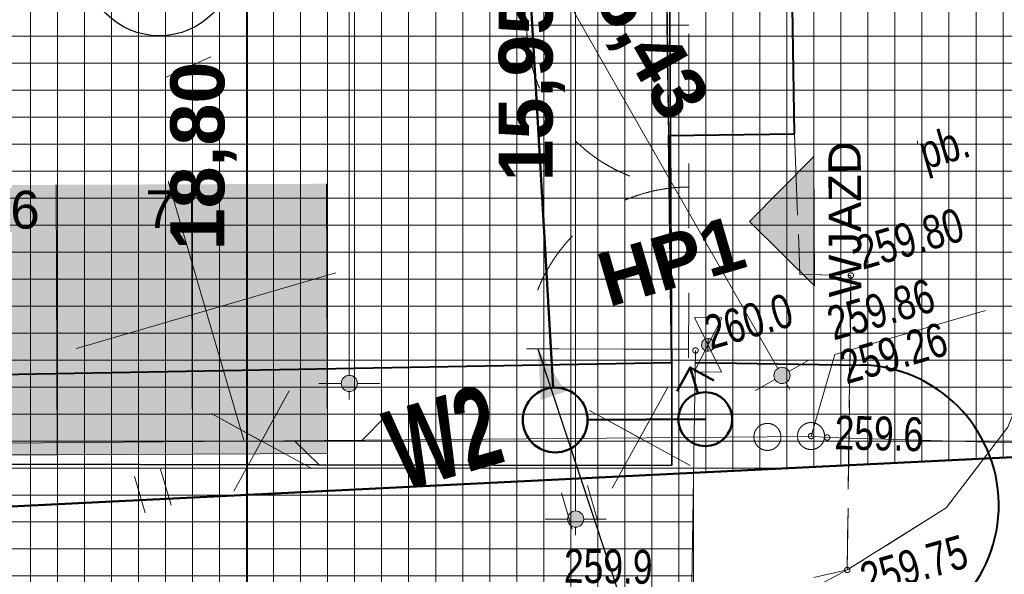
# Model space of a CAD drawing. Header units: millimetres. Extents: x -105537 to 2299296, y -162842 to 175608.
# Tile 18 of 42: x 31802 to 50024, y -16969 to -6693. Entities that reach past the tile are written whole.
import ezdxf
from ezdxf.enums import TextEntityAlignment as Align
from ezdxf.xclip import XClip

# ---------------------------------------------------------------- set-up
doc = ezdxf.new("R2010")
doc.units = ezdxf.units.MM
doc.header["$MEASUREMENT"] = 0
doc.header["$XCLIPFRAME"] = 0
for name, pattern in [('1053', [2000, 1500, -500]), ('1054', [2000, 1500, -500]), ('1086', [1500, 1000, -500]), ('HIDDEN', [0.375, 0.25, -0.125]), ('Przerywana', [2400, 1200, -1200])]:
    doc.linetypes.add(name, pattern=pattern)
for name, color, linetype, lineweight in [('0_Nr_pióra__75', 14, 'Continuous', 35), ('199-Z Wymiary i opisy_Nr_pióra__85', 7, 'Continuous', 13), ('A_INSTAL_ELEKTRYCZNE_Nr_pióra__7', 7, 'Continuous', 13), ('Nowe_01-PZT-WYPEŁNIENIA_Nr_pióra__18', 9, 'Continuous', 13), ('Nowe_02-PZT-OBIEKTY_Nr_pióra__1', 7, 'Continuous', 13), ('Nowe_02-PZT-OBIEKTY_Nr_pióra__4', 7, 'Continuous', 13), ('Nowe_02-PZT-OBIEKTY_Nr_pióra__46', 7, 'Continuous', 15), ('Nowe_03-PZT-LINIE RÓŻNE_Nr_pióra__202', 7, 'Continuous', 40), ('Nowe_03-PZT-LINIE RÓŻNE_Nr_pióra__224', 6, 'Continuous', 40), ('Nowe_199-Z Wymiary i opisy_Nr_pióra__1', 7, 'Continuous', 13), ('Nowe_A__!REF_RYSUNKI_Nr_pióra__7', 7, 'Continuous', 13), ('Nowe_A_TER_UZBROJENIE_Nr_pióra__222', 5, 'Continuous', 50), ('Nowe_A_TER_UZBROJENIE_Nr_pióra__5', 7, 'Continuous', 13), ('Nowe_A_TER_UZBROJENIE_Nr_pióra__7', 7, 'Continuous', 13), ('Nowe_A_WYM_SYTUACJA_Nr_pióra__1', 7, 'Continuous', 13), ('Nowe_A_WYM_SYTUACJA_Nr_pióra__45', 7, 'Continuous', 15), ('Nowe_A_WYM_SYTUACJA_Nr_pióra__85', 7, 'Continuous', 13), ('Wadowice Wałowa mdcp500_2_EGB_Budynek_Nr_pióra__7', 7, 'Continuous', 18), ('Wadowice Wałowa mdcp500_2_EGB_DzialkaEwidencyjna_Nr_pióra__3', 3, 'Continuous', 18), ('Wadowice Wałowa mdcp500_2_GES_InneUrzadzeniaTowarzyszace_Nr_pióra__30', 30, 'Continuous', 18), ('Wadowice Wałowa mdcp500_2_GES_InneUrzadzeniaTowarzyszace_Nr_pióra__7', 7, 'Continuous', 18), ('Wadowice Wałowa mdcp500_2_GES_PrzewodTelekomunikacyjny_Nr_pióra__30', 30, 'Continuous', 18), ('Wadowice Wałowa mdcp500_2_GES_Rzedna_Nr_pióra__30', 30, 'Continuous', 18), ('Wadowice Wałowa mdcp500_2_OT_Komunikacja_Nr_pióra__7', 7, 'Continuous', 18), ('Wadowice Wałowa mdcp500_2_OT_Ogrodzenia_Nr_pióra__7', 7, 'Continuous', 18), ('Wadowice Wałowa mdcp500_2_OT_Rzedna_Nr_pióra__7', 7, 'Continuous', 18), ('Wadowice Wałowa mdcp500_2_OT_ZagospodarowanieTerenu_Nr_pióra__7', 7, 'Continuous', 18), ('Wadowice Wałowa mdcp500_2_siatka_Nr_pióra__7', 7, 'Continuous', 18)]:
    doc.layers.add(name, color=color, linetype=linetype, lineweight=lineweight)
for name, color, linetype in [('A__!REF_RYSUNKI', 7, 'Continuous'), ('Nowe_02-PZT-OBIEKTY', 7, 'Continuous'), ('Nowe_A_WYM_SYTUACJA', 7, 'Continuous')]:
    doc.layers.add(name, color=color, linetype=linetype)
for name, color, linetype, lineweight, true_color in [('Nowe_01-PZT-WYPEŁNIENIA_Nr_pióra__249', 7, 'Continuous', 13, 0x595959), ('Nowe_02-PZT-OBIEKTY_Nr_pióra__242', 7, 'Continuous', 13, 0xa7a7a7), ('Nowe_03-PZT-LINIE RÓŻNE_Nr_pióra__244', 7, 'Continuous', 13, 0x4e4e4e), ('Nowe_199-Z Wymiary i opisy_Nr_pióra__17', 7, 'Continuous', 30, 0xde1212), ('Nowe_A_TER_GRANICA_Nr_pióra__221', 7, 'Continuous', 50, 0xbcc01d), ('Nowe_A_TER_UZBROJENIE_Nr_pióra__58', 7, 'Continuous', 20, 0xdf0000)]:
    doc.layers.add(name, color=color, linetype=linetype, lineweight=lineweight, true_color=true_color)
doc.styles.add('STYL_AUTOMATYCZNY_1', font='arial.ttf', dxfattribs={"width": 0.65})
doc.styles.add('STYL_AUTOMATYCZNY_2', font='arial.ttf')
doc.styles.add('STYL_AUTOMATYCZNY_3', font='arial.ttf')
doc.styles.add('STYL_AUTOMATYCZNY_5', font='arial.ttf')
doc.styles.add('STYL_AUTOMATYCZNY_7', font='arial.ttf', dxfattribs={"width": 0.75})
doc.linetypes.add('Ogrodzenie projektowane I WSC', pattern='A,0,[3,PAB.6.2 PROJEKT ZAGOSPODAROWANIA TERENU1.Shx,S=15.873016,R=0,X=0,Y=0],-2000,0', length=2000)
doc.linetypes.add('X', pattern='A,0,[1,PAB.6.2 PROJEKT ZAGOSPODAROWANIA TERENU1.Shx,S=78.395049,R=0,X=0,Y=0],-9877.776146,0', length=9877.776146)
doc.dimstyles.new('STYL_AUTOMATYCZNY__1', dxfattribs={"dimtxt": 1000, "dimasz": 570, "dimexe": 0.18, "dimexo": 0.0625, "dimgap": 0, "dimtad": 1, "dimlfac": 0.001, "dimzin": 0, "dimdsep": 46, "dimtxsty": 'STYL_AUTOMATYCZNY_5', "dimblk": 'ARROWHEAD_11', "dimblk1": 'ARROWHEAD_11', "dimblk2": 'ARROWHEAD_11', "dimcen": 0.09, "dimse1": 1, "dimse2": 1, "dimclrd": 7, "dimclre": 7, "dimclrt": 7, "dimadec": 0, "dimazin": 0, "dimtfac": 1, "dimtdec": 4, "dimtmove": 0, "dimatfit": 3, "dimfxl": 0, "dimtolj": 1, "dimtzin": 0, "dimarcsym": 0})
doc.dimstyles.new('STYL_AUTOMATYCZNY__2', dxfattribs={"dimtxt": 1000, "dimasz": 570, "dimexe": 0.18, "dimexo": 0.0625, "dimgap": 0, "dimtad": 1, "dimtih": 1, "dimtoh": 1, "dimlfac": 0.001, "dimzin": 0, "dimdsep": 46, "dimtxsty": 'STYL_AUTOMATYCZNY_5', "dimblk": 'ARROWHEAD_11', "dimblk1": 'ARROWHEAD_11', "dimblk2": 'ARROWHEAD_11', "dimcen": 0.09, "dimse1": 1, "dimse2": 1, "dimclrd": 7, "dimclre": 7, "dimclrt": 7, "dimadec": 0, "dimazin": 0, "dimtfac": 1, "dimtdec": 4, "dimtmove": 0, "dimatfit": 3, "dimfxl": 0, "dimtolj": 1, "dimtzin": 0, "dimarcsym": 0})
doc.dimstyles.new('STYL_AUTOMATYCZNY__4', dxfattribs={"dimtxt": 1000, "dimasz": 570, "dimexe": 0.18, "dimexo": 0.0625, "dimgap": 0, "dimtad": 1, "dimlfac": 0.001, "dimzin": 0, "dimdsep": 46, "dimtxsty": 'STYL_AUTOMATYCZNY_5', "dimblk": 'ARROWHEAD_11', "dimblk1": 'ARROWHEAD_11', "dimblk2": 'ARROWHEAD_11', "dimcen": 0.09, "dimse1": 1, "dimse2": 1, "dimclrd": 7, "dimclre": 7, "dimclrt": 7, "dimadec": 0, "dimazin": 0, "dimtfac": 1, "dimtdec": 4, "dimtmove": 2, "dimatfit": 3, "dimfxl": 0, "dimtolj": 1, "dimtzin": 0, "dimarcsym": 0})
doc.dimstyles.new('STYL_AUTOMATYCZNY__5', dxfattribs={"dimtxt": 0.18, "dimasz": 912, "dimexe": 0.18, "dimexo": 0.0625, "dimgap": 0, "dimtad": 0, "dimtih": 1, "dimtoh": 1, "dimdec": 4, "dimzin": 0, "dimdsep": 46, "dimcen": 0.09, "dimadec": 0, "dimazin": 0, "dimtfac": 1, "dimtdec": 4, "dimtmove": 0, "dimatfit": 3, "dimldrblk": 'ARROWHEAD_5', "dimfxl": 0, "dimtolj": 1, "dimtzin": 0, "dimarcsym": 0})

# ---------------------------------------------------------------- blocks, each defined once
blk = doc.blocks.new('Symbol wejścia 27[1]_1', base_point=(46511, -11625))
at = {"layer": 'Nowe_02-PZT-OBIEKTY', "linetype": 'Continuous', "lineweight": 0, "true_color": 0x000000}
blk.add_hatch(color=18, dxfattribs=at).paths.add_polyline_path([(46511, -11625), (46501, -9226), (45306, -10430)])
at = {"layer": 'Nowe_02-PZT-OBIEKTY_Nr_pióra__1', "color": 7, "linetype": 'Continuous', "lineweight": 13}
for p, q in [((46501, -9226), (45306, -10430)), ((46511, -11625), (46501, -9226)), ((46511, -11625), (45306, -10430))]:
    blk.add_line(p, q, dxfattribs=at)
at = {"layer": 'Nowe_02-PZT-OBIEKTY_Nr_pióra__46', "color": 7, "lineweight": 15, "style": 'STYL_AUTOMATYCZNY_3'}
blk.add_attdef('txt', text='', height=600, rotation=90.2258, dxfattribs=at).set_placement((47073, -10394), align=Align.MIDDLE_CENTER)
blk = doc.blocks.new('WSC-miejsca postojowe[20]_1', base_point=(19980, -9803))
at = {"layer": 'Nowe_02-PZT-OBIEKTY_Nr_pióra__242', "linetype": 'Continuous', "lineweight": 0, "true_color": 0x535353}
blk.add_hatch(color=251, dxfattribs=at).paths.add_polyline_path([(19980, -9803), (19999, -14803), (37499, -14734), (37479, -9734)])
at = {"layer": 'Nowe_02-PZT-OBIEKTY_Nr_pióra__4', "color": 7, "linetype": 'Continuous', "lineweight": 13}
for p, q in [((32479, -9753), (32499, -14753)), ((34979, -9743), (34999, -14743)), ((37479, -9734), (37499, -14734)), ((29999, -14763), (32499, -14753)), ((32499, -14753), (34999, -14743)), ((34999, -14743), (37499, -14734))]:
    blk.add_line(p, q, dxfattribs=at)
at = {"layer": 'Nowe_02-PZT-OBIEKTY_Nr_pióra__46', "color": 7, "lineweight": 15, "char_height": 700, "attachment_point": 3, "rotation": 0.2258, "style": 'STYL_AUTOMATYCZNY_3'}
for s, insert in [('\\A1;{\\pqr;\\fArial|b0|i0|c238|p0;\\W1.000000;6\\fArial|b0|i0|c238|p0;\\W1.000000;\\A1{\\H.66x;\\S^  ;}\\fArial|b0|i0|c238|p0;\\W1.000000;\\fArial|b0|i0|c238|p0;\\W1.000000;\\A1{\\H.66x;\\S^  ;}\\fArial|b0|i0|c238|p0;\\W1.000000;\\fArial|b0|i0|c238|p0;\\W1.000000;\\A1{\\H.66x;\\S^  ;}\\fArial|b0|i0|c238|p0;\\W1.000000;\\fArial|b0|i0|c238|p0;\\W1.000000;\\A1{\\H.66x;\\S^  ;}\\fArial|b0|i0|c238|p0;\\W1.000000;\\fArial|b0|i0|c238|p0;\\W1.000000;\\A1{\\H.66x;\\S^  ;}\\fArial|b0|i0|c238|p0;\\W1.000000;\\fArial|b0|i0|c238|p0;\\W1.000000;\\A1{\\H.66x;\\S^  ;}}', (33247, -9860)), ('\\A1;{\\pqr;\\fArial|b0|i0|c238|p0;\\W1.000000;7\\fArial|b0|i0|c238|p0;\\W1.000000;\\A1{\\H.66x;\\S^  ;}\\fArial|b0|i0|c238|p0;\\W1.000000;\\fArial|b0|i0|c238|p0;\\W1.000000;\\A1{\\H.66x;\\S^  ;}\\fArial|b0|i0|c238|p0;\\W1.000000;\\fArial|b0|i0|c238|p0;\\W1.000000;\\A1{\\H.66x;\\S^  ;}\\fArial|b0|i0|c238|p0;\\W1.000000;\\fArial|b0|i0|c238|p0;\\W1.000000;\\A1{\\H.66x;\\S^  ;}\\fArial|b0|i0|c238|p0;\\W1.000000;\\fArial|b0|i0|c238|p0;\\W1.000000;\\A1{\\H.66x;\\S^  ;}\\fArial|b0|i0|c238|p0;\\W1.000000;\\fArial|b0|i0|c238|p0;\\W1.000000;\\A1{\\H.66x;\\S^  ;}}', (35747, -9850))]:
    blk.add_mtext(s, dxfattribs=dict(at, insert=insert))
blk = doc.blocks.new('*D67')
at = {"layer": 'Nowe_A_WYM_SYTUACJA_Nr_pióra__45', "linetype": 'Continuous', "lineweight": 15}
for points in [[(37610, 978), (37621, 921), (37653, 872), (37702, 840), (37760, 828), (37817, 840), (37866, 872), (37898, 921), (37910, 978), (37898, 1036), (37866, 1085), (37817, 1117), (37760, 1128), (37702, 1117), (37653, 1085), (37621, 1036)], [(45759, -13284), (45770, -13341), (45803, -13390), (45851, -13422), (45909, -13434), (45966, -13422), (46015, -13390), (46047, -13341), (46059, -13284), (46047, -13226), (46015, -13178), (45966, -13145), (45909, -13134), (45851, -13145), (45803, -13178), (45770, -13226)]]:
    blk.add_hatch(color=7, dxfattribs=at).paths.add_polyline_path(points)
at = {"layer": 'Nowe_A_WYM_SYTUACJA_Nr_pióra__45', "color": 7, "linetype": 'Continuous', "lineweight": 15}
for centre in [(37760, 978), (45909, -13284)]:
    blk.add_circle(centre, 150, dxfattribs=at)
at = {"layer": 'Nowe_A_WYM_SYTUACJA_Nr_pióra__85', "color": 7, "linetype": 'Continuous', "lineweight": 13}
for p, q in [((37611, 1239), (37685, 1109)), ((37890, 1053), (38248, 1258)), ((37271, 699), (37629, 904)), ((37834, 848), (45834, -13154)), ((46039, -13209), (46397, -13005)), ((45420, -13563), (45778, -13358)), ((45983, -13414), (46057, -13544))]:
    blk.add_line(p, q, dxfattribs=at)
at = {"layer": 'Nowe_A_WYM_SYTUACJA_Nr_pióra__1', "color": 7, "lineweight": 13, "insert": (41825, -5721), "char_height": 1000, "attachment_point": 7, "rotation": 299.7424, "style": 'STYL_AUTOMATYCZNY_5'}
blk.add_mtext('\\A1;{\\pql;\\fArial|b1|i0|c238|p0;\\W1.000000;16,43}', dxfattribs=at)
blk = doc.blocks.new('ARROWHEAD_11')
at = {"color": 0, "linetype": 'Continuous', "lineweight": 0}
blk.add_line((0, 0), (-1, 0), dxfattribs=at)
at = {"color": 0, "linetype": 'Continuous', "lineweight": 0, "const_width": 0.25, "flags": 128}
blk.add_lwpolyline([(-0.125, 0, 1), (0.125, 0, 1)], format="xyb", close=True, dxfattribs=at)
blk = doc.blocks.new('*D68')
at = {"layer": 'Nowe_A_WYM_SYTUACJA_Nr_pióra__45', "linetype": 'Continuous', "lineweight": 15}
for points in [[(7947, 25023), (7958, 24965), (7991, 24917), (8040, 24884), (8097, 24873), (8154, 24884), (8203, 24917), (8236, 24965), (8247, 25023), (8236, 25080), (8203, 25129), (8154, 25161), (8097, 25173), (8040, 25161), (7991, 25129), (7958, 25080)], [(58112, 24937), (58124, 24879), (58156, 24831), (58205, 24798), (58262, 24787), (58319, 24798), (58368, 24831), (58401, 24879), (58412, 24937), (58401, 24994), (58368, 25043), (58319, 25075), (58262, 25087), (58205, 25075), (58156, 25043), (58124, 24994)]]:
    blk.add_hatch(color=7, dxfattribs=at).paths.add_polyline_path(points)
at = {"layer": 'Nowe_A_WYM_SYTUACJA_Nr_pióra__45', "color": 7, "linetype": 'Continuous', "lineweight": 15}
for centre in [(8097, 25023), (58262, 24937)]:
    blk.add_circle(centre, 150, dxfattribs=at)
at = {"layer": 'Nowe_A_WYM_SYTUACJA_Nr_pióra__85', "color": 7, "linetype": 'Continuous', "lineweight": 13}
for p, q in [((8097, 25173), (8098, 25585)), ((58262, 25087), (58263, 25499)), ((7797, 25023), (7947, 25023)), ((8247, 25023), (58112, 24937)), ((8096, 24460), (8097, 24873)), ((58261, 24374), (58262, 24787)), ((58412, 24936), (58562, 24936))]:
    blk.add_line(p, q, dxfattribs=at)
at = {"layer": 'Nowe_A_WYM_SYTUACJA_Nr_pióra__1', "color": 7, "lineweight": 13, "insert": (31464, 25183), "char_height": 1000, "attachment_point": 7, "rotation": 359.9015, "style": 'STYL_AUTOMATYCZNY_5'}
blk.add_mtext('\\A1;{\\pql;\\fArial|b1|i0|c238|p0;\\W1.000000;50,17}', dxfattribs=at)
blk = doc.blocks.new('ARROWHEAD_5')
at = {"linetype": 'Continuous', "lineweight": 0}
blk.add_hatch(color=0, dxfattribs=at).paths.add_polyline_path([(-1, 0.2679), (0, 0), (-1, -0.2679)])
at = {"color": 0, "linetype": 'Continuous', "lineweight": 0}
blk.add_line((0, 0), (-1, 0), dxfattribs=at)
blk = doc.blocks.new('Rysunek_4_2', base_point=(-5551989123, -7375062639))
at = {"layer": 'Wadowice Wałowa mdcp500_2_EGB_Budynek_Nr_pióra__7', "color": 7, "linetype": 'Continuous', "lineweight": 18, "flags": 128}
blk.add_lwpolyline([(46140, -8809), (43816, -8840), (43873, -13042), (1701, -13797), (1563, -4599), (43754, -3838), (43790, -6536), (46103, -6466)], close=True, dxfattribs=at)
at = {"layer": 'Wadowice Wałowa mdcp500_2_EGB_DzialkaEwidencyjna_Nr_pióra__3', "color": 3, "linetype": 'Continuous', "lineweight": 18, "flags": 128}
for points in [[(-7211, 18978), (-6905, -14680), (26261, -15975), (72069, -13723), (72003, -7275), (58811, -7722), (58549, 8659), (51814, 10790), (44561, 15989), (43932, 16826), (43847, 30884), (13284, 30177), (13400, 19233)], [(72353, -21598), (72069, -13723), (26261, -15975), (-6905, -14680), (-6866, -18678), (55554, -21138)]]:
    blk.add_lwpolyline(points, close=True, dxfattribs=at)
at = {"layer": 'Wadowice Wałowa mdcp500_2_GES_InneUrzadzeniaTowarzyszace_Nr_pióra__30', "color": 30, "linetype": 'Continuous', "lineweight": 18}
blk.add_circle((46447, -14407), 250, dxfattribs=at)
at = {"layer": 'Wadowice Wałowa mdcp500_2_GES_InneUrzadzeniaTowarzyszace_Nr_pióra__7', "color": 7, "linetype": 'Continuous', "lineweight": 18}
blk.add_circle((45640, -14423), 250, dxfattribs=at)
at = {"layer": 'Wadowice Wałowa mdcp500_2_GES_PrzewodTelekomunikacyjny_Nr_pióra__30', "color": 30, "linetype": 'Continuous', "lineweight": 18}
for p, q in [((38140, -14485), (38578, -14039)), ((36890, -14495), (37336, -14933))]:
    blk.add_line(p, q, dxfattribs=at)
at = {"layer": 'Wadowice Wałowa mdcp500_2_GES_PrzewodTelekomunikacyjny_Nr_pióra__30', "color": 30, "linetype": 'Continuous', "lineweight": 18, "flags": 128}
for points in [[(-1706, 17384), (-2075, -14814), (45640, -14423)], [(60413, -14828), (46747, -14434), (46447, -14407), (45640, -14423)]]:
    blk.add_lwpolyline(points, dxfattribs=at)
at = {"layer": 'Wadowice Wałowa mdcp500_2_GES_Rzedna_Nr_pióra__30', "color": 30, "linetype": 'Continuous', "lineweight": 18, "flags": 128}
blk.add_lwpolyline([(46447, -14407), (46885, -12895), (49679, -12081)], dxfattribs=at)
at = {"layer": 'Wadowice Wałowa mdcp500_2_GES_Rzedna_Nr_pióra__30', "color": 30, "linetype": 'Continuous', "lineweight": 18}
for centre in [(46447, -14407), (46747, -14434)]:
    blk.add_circle(centre, 50, dxfattribs=at)
at = {"layer": 'Wadowice Wałowa mdcp500_2_OT_Komunikacja_Nr_pióra__7', "color": 7, "linetype": '1053', "lineweight": 18, "flags": 128}
blk.add_lwpolyline([(71960, -13672), (57320, -8896), (57149, 6064), (56160, 6671), (56118, 9961), (51387, 11936), (44301, 15059), (44269, 15383), (44009, 15453), (43752, 15264), (43714, 12638), (43742, 6678), (47437, 5651), (49147, 4357), (50006, -5600), (50729, -7222), (51093, -10116), (50792, -12516), (50087, -14242), (48950, -15740), (47118, -16888), (45080, -17971), (42823, -18483), (38141, -18680), (22236, -18356), (13453, -18206)], dxfattribs=at)
at = {"layer": 'Wadowice Wałowa mdcp500_2_OT_Komunikacja_Nr_pióra__7', "color": 7, "linetype": '1054', "lineweight": 18, "flags": 128}
blk.add_lwpolyline([(43705, -2238), (47056, -3230), (48717, -4142), (50006, -5600), (50729, -7222), (51093, -10116), (50792, -12516), (50087, -14242), (48950, -15740), (47118, -16888), (47185, -11432), (46242, -11414), (46140, -8809), (46103, -6466), (43790, -6536), (43754, -3838), (43718, -2786)], close=True, dxfattribs=at)
at = {"layer": 'Wadowice Wałowa mdcp500_2_OT_Komunikacja_Nr_pióra__7', "color": 7, "linetype": 'Continuous', "lineweight": 18, "flags": 128}
blk.add_lwpolyline([(43705, -2238), (47056, -3230), (48717, -4142), (50006, -5600), (50729, -7222), (51093, -10116), (50792, -12516), (50087, -14242), (48950, -15740), (47118, -16888)], dxfattribs=at)
at = {"layer": 'Wadowice Wałowa mdcp500_2_OT_Ogrodzenia_Nr_pióra__7', "color": 7, "linetype": 'Continuous', "lineweight": 18, "flags": 128}
blk.add_lwpolyline([(-45576, -10040), (-44910, -11648), (-41471, -14656), (-39494, -15653), (-37191, -16336), (-15106, -16600), (-6837, -16701), (4661, -16841), (22253, -17236), (44233, -17531), (44309, -12821)], dxfattribs=at)
at = {"layer": 'Wadowice Wałowa mdcp500_2_OT_Rzedna_Nr_pióra__7', "color": 7, "linetype": 'Continuous', "lineweight": 18}
for centre in [(47185, -11432), (44309, -12821), (47118, -16888)]:
    blk.add_circle(centre, 50, dxfattribs=at)
at = {"layer": 'Wadowice Wałowa mdcp500_2_OT_ZagospodarowanieTerenu_Nr_pióra__7', "color": 7, "linetype": 'Continuous', "lineweight": 18}
for p, q in [((34604, -15690), (34408, -15018)), ((34604, -15690), (34408, -15018)), ((34124, -15830), (33928, -15158)), ((34124, -15830), (33928, -15158)), ((42024, -16133), (41828, -15461)), ((42024, -16133), (41828, -15461)), ((42504, -15993), (42308, -15321)), ((42504, -15993), (42308, -15321))]:
    blk.add_line(p, q, dxfattribs=at)
at = {"layer": 'Wadowice Wałowa mdcp500_2_OT_ZagospodarowanieTerenu_Nr_pióra__7', "color": 7, "linetype": '1086', "lineweight": 18, "flags": 128}
blk.add_lwpolyline([(47118, -16888), (47185, -11432), (46242, -11414), (46140, -8809), (43816, -8840), (43873, -13042), (1701, -13797), (-2300, -13900), (-2439, -15066), (-32750, -14240), (-41314, -14339), (-41471, -14656), (-39494, -15653), (-37191, -16336), (-15106, -16600), (-6837, -16701), (4661, -16841), (22253, -17236), (44233, -17531)], close=True, dxfattribs=at)
at = {"layer": 'Wadowice Wałowa mdcp500_2_siatka_Nr_pióra__7', "color": 7, "linetype": 'Continuous', "lineweight": 18}
blk.add_line((35251, -12085), (35251, -12085), dxfattribs=at)
at = {"layer": 'Wadowice Wałowa mdcp500_2_siatka_Nr_pióra__7', "color": 7, "linetype": 'Continuous', "lineweight": 18, "flags": 128}
for points in [[(35951, -14486), (34552, -9685)], [(32851, -12785), (37652, -11386)]]:
    blk.add_lwpolyline(points, dxfattribs=at)
at = {"layer": 'Wadowice Wałowa mdcp500_2_GES_Rzedna_Nr_pióra__30', "color": 30, "linetype": 'Continuous', "lineweight": 18, "char_height": 625, "style": 'STYL_AUTOMATYCZNY_7'}
for s, insert, attachment_point, rotation in [('\\A1;{\\pql;\\fArial|b0|i0|c238|p0;\\W0.750000;259.86}', (46869, -12648), 7, 16.2415), ('\\A1;{\\pql;\\fArial|b0|i0|c238|p0;\\W0.750000;259.26}', (47105, -13458), 7, 16.2415), ('\\A1;{\\pql;\\fArial|b0|i0|c238|p0;\\W0.750000;259.6}', (46885, -14343), 4, 358.6654)]:
    blk.add_mtext(s, dxfattribs=dict(at, insert=insert, attachment_point=attachment_point, rotation=rotation))
at = {"layer": 'Wadowice Wałowa mdcp500_2_OT_Komunikacja_Nr_pióra__7', "color": 7, "linetype": 'Continuous', "lineweight": 18, "insert": (48499, -9261), "char_height": 625, "attachment_point": 4, "rotation": 16.2415, "style": 'STYL_AUTOMATYCZNY_7'}
blk.add_mtext('\\A1;{\\pql;\\fArial|b0|i0|c238|p0;\\W0.750000;pb.}', dxfattribs=at)
at = {"layer": 'Wadowice Wałowa mdcp500_2_OT_Rzedna_Nr_pióra__7', "color": 7, "linetype": 'Continuous', "lineweight": 18, "char_height": 625, "attachment_point": 7, "style": 'STYL_AUTOMATYCZNY_7'}
for s, insert, rotation in [('\\A1;{\\pql;\\fArial|b0|i0|c238|p0;\\W0.750000;259.80}', (47406, -11336), 16.2415), ('\\A1;{\\pql;\\fArial|b0|i0|c238|p0;\\W0.750000;260.0}', (44594, -12817), 16.2415), ('\\A1;{\\pql;\\fArial|b0|i0|c238|p0;\\W0.750000;259.75}', (47480, -17392), 16.2415), ('\\A1;{\\pql;\\fArial|b0|i0|c238|p0;\\W0.750000;259.9}', (41871, -17132), 359.2327)]:
    blk.add_mtext(s, dxfattribs=dict(at, insert=insert, rotation=rotation))
blk = doc.blocks.new('*D85')
at = {"layer": 'Nowe_A_WYM_SYTUACJA_Nr_pióra__45', "linetype": 'Continuous', "lineweight": 15}
for points in [[(41941, 0), (41952, -57), (41985, -106), (42033, -139), (42091, -150), (42148, -139), (42197, -106), (42229, -57), (42241, 0), (42229, 57), (42197, 106), (42148, 139), (42091, 150), (42033, 139), (41985, 106), (41952, 57)], [(41941, -15946), (41952, -16003), (41985, -16052), (42033, -16084), (42091, -16096), (42148, -16084), (42197, -16052), (42229, -16003), (42241, -15946), (42229, -15888), (42197, -15839), (42148, -15807), (42091, -15796), (42033, -15807), (41985, -15839), (41952, -15888)]]:
    blk.add_hatch(color=7, dxfattribs=at).paths.add_polyline_path(points)
at = {"layer": 'Nowe_A_WYM_SYTUACJA_Nr_pióra__45', "color": 7, "linetype": 'Continuous', "lineweight": 15}
for centre in [(42091, 0), (42091, -15946)]:
    blk.add_circle(centre, 150, dxfattribs=at)
at = {"layer": 'Nowe_A_WYM_SYTUACJA_Nr_pióra__85', "color": 7, "linetype": 'Continuous', "lineweight": 13}
for p, q in [((42091, -15796), (42091, -150)), ((41941, -15946), (41528, -15946)), ((42653, -15946), (42241, -15946)), ((42091, -16246), (42091, -16096))]:
    blk.add_line(p, q, dxfattribs=at)
at = {"layer": 'Nowe_A_WYM_SYTUACJA_Nr_pióra__1', "color": 7, "lineweight": 13, "insert": (41891, -9689), "char_height": 1000, "attachment_point": 7, "rotation": 90, "style": 'STYL_AUTOMATYCZNY_5'}
blk.add_mtext('\\A1;{\\pql;\\fArial|b1|i0|c238|p0;\\W1.000000;15,95}', dxfattribs=at)
blk = doc.blocks.new('*D92')
at = {"layer": 'Nowe_A_WYM_SYTUACJA_Nr_pióra__45', "linetype": 'Continuous', "lineweight": 15}
for points in [[(35865, 150), (35876, 93), (35909, 44), (35957, 11), (36015, 0), (36072, 11), (36121, 44), (36153, 93), (36165, 150), (36153, 207), (36121, 256), (36072, 289), (36015, 300), (35957, 289), (35909, 256), (35876, 207)], [(35865, -18649), (35876, -18707), (35909, -18756), (35957, -18788), (36015, -18799), (36072, -18788), (36121, -18756), (36153, -18707), (36165, -18649), (36153, -18592), (36121, -18543), (36072, -18511), (36015, -18499), (35957, -18511), (35909, -18543), (35876, -18592)]]:
    blk.add_hatch(color=7, dxfattribs=at).paths.add_polyline_path(points)
at = {"layer": 'Nowe_A_WYM_SYTUACJA_Nr_pióra__45', "color": 7, "linetype": 'Continuous', "lineweight": 15}
for centre in [(36015, 150), (36015, -18649)]:
    blk.add_circle(centre, 150, dxfattribs=at)
at = {"layer": 'Nowe_A_WYM_SYTUACJA_Nr_pióra__85', "color": 7, "linetype": 'Continuous', "lineweight": 13}
for p, q in [((36015, 300), (36015, 450)), ((35865, 150), (35452, 150)), ((36015, -18499), (36015, 0)), ((36577, 150), (36165, 150)), ((35865, -18649), (35452, -18649)), ((36577, -18649), (36165, -18649)), ((36015, -18949), (36015, -18799))]:
    blk.add_line(p, q, dxfattribs=at)
at = {"layer": 'Nowe_A_WYM_SYTUACJA_Nr_pióra__1', "color": 7, "lineweight": 13, "insert": (35815, -10966), "char_height": 1000, "attachment_point": 7, "rotation": 90, "style": 'STYL_AUTOMATYCZNY_5'}
blk.add_mtext('\\A1;{\\pql;\\fArial|b1|i0|c238|p0;\\W1.000000;18,80}', dxfattribs=at)
blk = doc.blocks.new('*D93')
at = {"layer": 'Nowe_A_WYM_SYTUACJA_Nr_pióra__45', "linetype": 'Continuous', "lineweight": 15}
for points in [[(7872, 28294), (7883, 28237), (7916, 28188), (7964, 28156), (8022, 28144), (8079, 28156), (8128, 28188), (8160, 28237), (8172, 28294), (8160, 28352), (8128, 28400), (8079, 28433), (8022, 28444), (7964, 28433), (7916, 28400), (7883, 28352)], [(43715, 28294), (43727, 28237), (43759, 28188), (43808, 28156), (43865, 28144), (43923, 28156), (43971, 28188), (44004, 28237), (44015, 28294), (44004, 28352), (43971, 28400), (43923, 28433), (43865, 28444), (43808, 28433), (43759, 28400), (43727, 28352)]]:
    blk.add_hatch(color=7, dxfattribs=at).paths.add_polyline_path(points)
at = {"layer": 'Nowe_A_WYM_SYTUACJA_Nr_pióra__45', "color": 7, "linetype": 'Continuous', "lineweight": 15}
for centre in [(8022, 28294), (43865, 28294)]:
    blk.add_circle(centre, 150, dxfattribs=at)
at = {"layer": 'Nowe_A_WYM_SYTUACJA_Nr_pióra__85', "color": 7, "linetype": 'Continuous', "lineweight": 13}
for p, q in [((8022, 28444), (8022, 28857)), ((43865, 28444), (43865, 28857)), ((7722, 28294), (7872, 28294)), ((8172, 28294), (43715, 28294)), ((44015, 28294), (44165, 28294)), ((8022, 27732), (8022, 28144)), ((43865, 27732), (43865, 28144))]:
    blk.add_line(p, q, dxfattribs=at)
at = {"layer": 'Nowe_A_WYM_SYTUACJA_Nr_pióra__1', "color": 7, "lineweight": 13, "insert": (24227, 28494), "char_height": 1000, "attachment_point": 7, "style": 'STYL_AUTOMATYCZNY_5'}
blk.add_mtext('\\A1;{\\pql;\\fArial|b1|i0|c238|p0;\\W1.000000;35,84}', dxfattribs=at)
blk = doc.blocks.new('*D94')
at = {"layer": 'Nowe_A_WYM_SYTUACJA_Nr_pióra__45', "linetype": 'Continuous', "lineweight": 15}
for points in [[(37752, 30769), (37763, 30711), (37796, 30663), (37845, 30630), (37902, 30619), (37959, 30630), (38008, 30663), (38041, 30711), (38052, 30769), (38041, 30826), (38008, 30875), (37959, 30907), (37902, 30919), (37845, 30907), (37796, 30875), (37763, 30826)], [(37752, -13433), (37763, -13491), (37796, -13539), (37845, -13572), (37902, -13583), (37959, -13572), (38008, -13539), (38041, -13491), (38052, -13433), (38041, -13376), (38008, -13327), (37959, -13295), (37902, -13283), (37845, -13295), (37796, -13327), (37763, -13376)]]:
    blk.add_hatch(color=7, dxfattribs=at).paths.add_polyline_path(points)
at = {"layer": 'Nowe_A_WYM_SYTUACJA_Nr_pióra__45', "color": 7, "linetype": 'Continuous', "lineweight": 15}
for centre in [(37902, 30769), (37902, -13433)]:
    blk.add_circle(centre, 150, dxfattribs=at)
at = {"layer": 'Nowe_A_WYM_SYTUACJA_Nr_pióra__85', "color": 7, "linetype": 'Continuous', "lineweight": 13}
for p, q in [((37902, 30919), (37902, 31069)), ((37752, 30769), (37339, 30769)), ((37902, -13283), (37902, 30619)), ((38464, 30769), (38052, 30769)), ((37752, -13433), (37339, -13433)), ((38464, -13433), (38052, -13433)), ((37902, -13733), (37902, -13583))]:
    blk.add_line(p, q, dxfattribs=at)
at = {"layer": 'Nowe_A_WYM_SYTUACJA_Nr_pióra__1', "color": 7, "lineweight": 13, "insert": (37702, 7333), "char_height": 1000, "attachment_point": 7, "rotation": 90, "style": 'STYL_AUTOMATYCZNY_5'}
blk.add_mtext('\\A1;{\\pql;\\fArial|b1|i0|c238|p0;\\W1.000000;3,00}', dxfattribs=at)

msp = doc.modelspace()

# ---------------------------------------------------------------- hatches: boundary and pattern name
at = {"layer": 'Nowe_01-PZT-WYPEŁNIENIA_Nr_pióra__18', "linetype": 'Continuous', "lineweight": 13}
h = msp.add_hatch(dxfattribs=at)
h.set_pattern_fill('Siatka_50x50_0001', color=9, style=0, pattern_type=2)
h.set_pattern_definition([(0, (0, 0), (0, 500), []), (90, (0, 0), (-500, 0), [])])
h.paths.add_polyline_path([(0, 0), (60.278, -18023.128), (10582.083, -18248.432), (10674.557, -18162.087), (19126.1, -18302.871), (38141.245, -18730.235), (44270.379, -18421.975), (44272.183, -15089.744), (72068.868, -13723.331), (57320.046, -8895.707), (57149.339, 6063.549), (56159.937, 6671.073), (56124.967, 9428.206), (51798.798, 10801.337), (48345.188, 13276.629), (44300.68, 15058.952), (44218.786, 15382.962), (44250.893, 16401.486), (43931.658, 16826.273), (43917.104, 19233.058), (13400.043, 19233.058), (13444.763, 15000), (36500, 15000), (36500, 0)])
h.paths.add_polyline_path([(43736.422, -3838.389), (43704.623, -2238.054), (43714.982, -821.629), (43815.663, -8840.491), (43873.089, -13042.11)], flags=0)
at = {"layer": 'Nowe_A__!REF_RYSUNKI_Nr_pióra__7', "linetype": 'Continuous', "lineweight": 13}
msp.add_hatch(color=7, dxfattribs=at).paths.add_polyline_path([(44595.081, -12611.252), (44565.688, -12600.878), (44534.611, -12598.465), (44503.968, -12604.178), (44475.848, -12617.627), (44452.168, -12637.895), (44434.539, -12663.602), (44424.166, -12692.996), (44421.753, -12724.073), (44427.465, -12754.715), (44440.914, -12782.835), (44461.183, -12806.516), (44486.89, -12824.144), (44516.283, -12834.518), (44547.36, -12836.931), (44578.003, -12831.218), (44606.123, -12817.769), (44629.803, -12797.5), (44647.432, -12771.793), (44657.805, -12742.4), (44660.218, -12711.323), (44654.506, -12680.68), (44641.057, -12652.561), (44620.788, -12628.88)])

# ---------------------------------------------------------------- linework, layer by layer
at = {"layer": '0_Nr_pióra__75', "color": 14, "linetype": 'Ogrodzenie projektowane I WSC', "lineweight": 35}
for points in [[(43872.453, -13389.347), (43764.75, 5823.729)], [(43873.089, -13042.11), (43869.59, -14952.115)], [(-2082.317, -14867.921), (43869.59, -14952.115)]]:
    msp.add_lwpolyline(points, dxfattribs=at)
at = {"layer": 'A_INSTAL_ELEKTRYCZNE_Nr_pióra__7', "color": 7, "linetype": 'Continuous', "lineweight": 13}
msp.add_line((34498.717, -7763.209), (35337.601, -7381.898), dxfattribs=at)
at = {"layer": 'Nowe_01-PZT-WYPEŁNIENIA_Nr_pióra__249', "color": 251, "linetype": 'Continuous', "lineweight": 13, "true_color": 0x595959, "flags": 128}
for points in [[(0, 0), (60.278, -18023.128), (10582.083, -18248.432), (10674.557, -18162.087), (19126.1, -18302.871), (38141.245, -18730.235), (44270.379, -18421.975), (44272.183, -15089.744), (72068.868, -13723.331), (57320.046, -8895.707), (57149.339, 6063.549), (56159.937, 6671.073), (56124.967, 9428.206), (51798.798, 10801.337), (48345.188, 13276.629), (44300.68, 15058.952), (44218.786, 15382.962), (44250.893, 16401.486), (43931.658, 16826.273), (43917.104, 19233.058), (13400.043, 19233.058), (13444.763, 15000), (36500, 15000), (36500, 0)], [(43736.422, -3838.389), (43704.623, -2238.054), (43714.982, -821.629), (43815.663, -8840.491), (43873.089, -13042.11)]]:
    msp.add_lwpolyline(points, close=True, dxfattribs=at)
at = {"layer": 'Nowe_03-PZT-LINIE RÓŻNE_Nr_pióra__202', "color": 7, "linetype": 'Continuous', "lineweight": 40}
msp.add_lwpolyline([(42822.91, -18482.967), (47431.235, -18288.788, 0.971297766), (47363.699, -13091.431)], format="xyb", dxfattribs=at)
msp.add_lwpolyline([(44305.203, -13042.11), (47363.699, -13091.431)], dxfattribs=at)
at = {"layer": 'Nowe_03-PZT-LINIE RÓŻNE_Nr_pióra__224', "color": 6, "linetype": 'X', "lineweight": 40}
msp.add_lwpolyline([(1563.048, -4598.671), (-2391.907, -5073.778), (-2299.594, -13900.209), (1701.24, -13797.117), (43873.089, -13042.11), (43815.663, -8840.491), (46139.674, -8809.251), (46102.84, -6466.039), (43790.017, -6535.682), (43754.099, -3838.07)], close=True, dxfattribs=at)
at = {"layer": 'Nowe_03-PZT-LINIE RÓŻNE_Nr_pióra__244', "color": 251, "linetype": 'Continuous', "lineweight": 13, "true_color": 0x4e4e4e}
for p, q in [((44185.456, -6795.351), (41185.456, -6793.893)), ((44182.539, -12795.35), (41182.54, -12793.892))]:
    msp.add_line(p, q, dxfattribs=at)
at = {"layer": 'Nowe_03-PZT-LINIE RÓŻNE_Nr_pióra__244', "color": 251, "linetype": 'Przerywana', "lineweight": 13, "true_color": 0x4e4e4e}
for p, q in [((44182.461, -12957.145), (44185.377, -6957.146)), ((44182.539, -12795.35), (41182.54, -12793.892))]:
    msp.add_line(p, q, dxfattribs=at)
for centre, start, end in [((44185.456, -6795.351), 179.9721501, 269.9721501), ((44182.539, -12795.35), 89.9721501, 179.9721501)]:
    msp.add_arc(centre, 3000, start, end, dxfattribs=at)
at = {"layer": 'Nowe_199-Z Wymiary i opisy_Nr_pióra__17', "color": 12, "linetype": 'Continuous', "lineweight": 30, "true_color": 0xde1212}
msp.add_circle((34385.448, -5597.732), 1393.986, dxfattribs=at)
at = {"layer": 'Nowe_A_TER_GRANICA_Nr_pióra__221', "color": 52, "linetype": 'Continuous', "lineweight": 50, "true_color": 0xbcc01d}
msp.add_lwpolyline([(-7211.241, 18978.2), (-6905.449, -14679.502), (26260.529, -15975.15), (44272.183, -15089.744), (72068.868, -13723.331), (72002.577, -7274.509), (58811.23, -7721.795), (58549.387, 8658.691), (51798.798, 10801.337), (44560.984, 15988.867), (43931.658, 16826.273), (43846.655, 30883.501), (13284.423, 30177.497)], dxfattribs=at)
at = {"layer": 'Nowe_A_TER_UZBROJENIE_Nr_pióra__222', "color": 5, "linetype": 'Continuous', "lineweight": 50}
for p, q in [((41673.312, -13511.783), (40819.419, 1259.653)), ((42313.086, -14107.104), (44489.125, -14094.923))]:
    msp.add_line(p, q, dxfattribs=at)
for points in [[(43968.88, -13573.159), (44209.439, -13134.831), (44647.767, -13375.391)], [(44349.282, -13614.877), (44209.439, -13134.831)]]:
    msp.add_lwpolyline(points, dxfattribs=at)
for centre, radius in [((41713.095, -14110.462), 600), ((44489.125, -14094.923), 500)]:
    msp.add_circle(centre, radius, dxfattribs=at)
at = {"layer": 'Nowe_A_TER_UZBROJENIE_Nr_pióra__5', "color": 7, "linetype": 'HIDDEN', "lineweight": 13}
msp.add_line((48417.538, -9001.135), (48418.767, -8938.61), dxfattribs=at)
at = {"layer": 'Nowe_A_TER_UZBROJENIE_Nr_pióra__58', "color": 12, "linetype": 'Continuous', "lineweight": 20, "true_color": 0xdf0000}
for points in [[(35768.011, -15429.593), (36788.619, -13569.927), (36278.315, -14499.76), (35348.482, -13989.456), (37208.148, -15010.064)], [(42767.776, -15372.264), (43788.385, -13512.598), (43278.081, -14442.431), (42348.247, -13932.127), (44207.914, -14952.735)]]:
    msp.add_lwpolyline(points, dxfattribs=at)
at = {"layer": 'Nowe_A_TER_UZBROJENIE_Nr_pióra__7', "color": 7, "linetype": 'Continuous', "lineweight": 13}
for p, q in [((44796.275, -12215.356), (44285.697, -13220.04)), ((44789.686, -13223.334), (44292.285, -12212.061)), ((44292.285, -12212.061), (44796.275, -12215.356)), ((44540.21, -12836.375), (44541.761, -12599.02)), ((44285.697, -13220.04), (44789.686, -13223.334))]:
    msp.add_line(p, q, dxfattribs=at)
msp.add_lwpolyline([(44595.081, -12611.252), (44565.688, -12600.878), (44534.611, -12598.465), (44503.968, -12604.178), (44475.848, -12617.627), (44452.168, -12637.895), (44434.539, -12663.602), (44424.166, -12692.996), (44421.753, -12724.073), (44427.465, -12754.715), (44440.914, -12782.835), (44461.183, -12806.516), (44486.89, -12824.144), (44516.283, -12834.518), (44547.36, -12836.931), (44578.003, -12831.218), (44606.123, -12817.769), (44629.803, -12797.5), (44647.432, -12771.793), (44657.805, -12742.4), (44660.218, -12711.323), (44654.506, -12680.68), (44641.057, -12652.561), (44620.788, -12628.88)], close=True, dxfattribs=at)

# ---------------------------------------------------------------- block references
at = {"layer": 'A__!REF_RYSUNKI', "color": 7, "linetype": 'Continuous', "lineweight": 13}
ref = msp.add_blockref('Rysunek_4_2', (-5551989123.249, -7375062639.407), dxfattribs=at)
XClip(ref).set_block_clipping_path([(-61241.4531575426, -107607.1502755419), (18474.2309784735, -84385.0293576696), (39659.2429552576, -157107.8322890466), (251319.9927157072, -95448.5543467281), (195865.5394707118, 94912.5971797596), (119370.7429366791, 72628.7588867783), (110592.302622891, 102762.9304267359), (-104289.334739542, 40165.3698595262)])
at = {"layer": 'Nowe_02-PZT-OBIEKTY', "color": 7, "linetype": 'Continuous', "lineweight": 13}
msp.add_blockref('Symbol wejścia 27[1]_1', (46510.649, -11625.495), dxfattribs=at).add_auto_attribs({'txt': 'WJAZD'})
msp.add_blockref('WSC-miejsca postojowe[20]_1', (19979.544, -9802.61), dxfattribs=at)

# ---------------------------------------------------------------- texts
at = {"layer": 'Nowe_199-Z Wymiary i opisy_Nr_pióra__1', "color": 7, "linetype": 'Continuous', "lineweight": 13, "insert": (42695.972, -12021.924), "char_height": 1000, "attachment_point": 7, "rotation": 16.2414656, "style": 'STYL_AUTOMATYCZNY_2'}
msp.add_mtext('\\A1;{\\pql;\\fArial|b1|i0|c238|p0;\\W1.000000;HP1}', dxfattribs=at)
at = {"layer": 'Nowe_A_TER_UZBROJENIE_Nr_pióra__7', "color": 7, "linetype": 'Continuous', "lineweight": 13, "insert": (38873.687, -15437.011), "char_height": 1500, "attachment_point": 7, "rotation": 16.2414656, "style": 'STYL_AUTOMATYCZNY_1'}
msp.add_mtext('\\A1;{\\pql;\\fArial|b1|i0|c238|p0;\\W0.650000;W2}', dxfattribs=at)

# ---------------------------------------------------------------- dimensions: what is measured, and where the dimension line sits
at = {"layer": 'Nowe_A_WYM_SYTUACJA', "color": 7, "linetype": 'Continuous', "lineweight": 13}
dim = msp.add_linear_dim(base=(37901.973, 30768.594), p1=(6028.868, -13433.381), p2=(38872.455, 30768.594), angle=90, text='3,00', dimstyle='STYL_AUTOMATYCZNY__1', dxfattribs=at)
dim.commit()
dim.dimension.update_dxf_attribs({"geometry": '*D94', "text_midpoint": (37201.973, 8627.587), "dimtype": 160, "text_rotation": 90})
dim = msp.add_linear_dim(base=(43865.217, 28294.325), p1=(8021.576, -13433.381), p2=(43865.217, 27813.827), dimstyle='STYL_AUTOMATYCZNY__2', dxfattribs=at)
dim.commit()
dim.dimension.update_dxf_attribs({"geometry": '*D93', "text_midpoint": (25902.532, 28994.325), "dimtype": 160})
for base, p1, p2, angle, dimstyle, picture, middle, turn in [((58262.085, 24936.63), (8028.832, -14633.359), (58264.916, 26583.963), 359.9015489, 'STYL_AUTOMATYCZNY__1', '*D68', (33139.867, 25679.799), 359.9015489), ((45908.639, -13283.855), (36350, 173.1), (44489.125, -14094.923), 299.7423631, 'STYL_AUTOMATYCZNY__4', '*D67', (43090.066, -6927.726), 299.7423631), ((36014.8, 150), (36632.658, -18649.467), (36350, 150), 90, 'STYL_AUTOMATYCZNY__1', '*D92', (35314.8, -9290.598), 90), ((42090.759, 0), (36635.129, -15945.56), (36500, 0), 90, 'STYL_AUTOMATYCZNY__1', '*D85', (41390.759, -8013.645), 90)]:
    dim = msp.add_linear_dim(base=base, p1=p1, p2=p2, angle=angle, dimstyle=dimstyle, dxfattribs=at)
    dim.commit()
    dim.dimension.update_dxf_attribs({"geometry": picture, "text_midpoint": middle, "dimtype": 160, "text_rotation": turn})

# ---------------------------------------------------------------- leaders
at = {"layer": '199-Z Wymiary i opisy_Nr_pióra__85', "color": 7, "linetype": 'Continuous', "lineweight": 13, "annotation_type": 0, "has_hookline": 1, "hookline_direction": 0, "text_width": 9928.571}
msp.add_leader([(41392.6, -12793.994), (44698.774, -22816.178), (45551.691, -22711.658)], dimstyle='STYL_AUTOMATYCZNY__5', dxfattribs=at)

doc.saveas('drawing.dxf')
